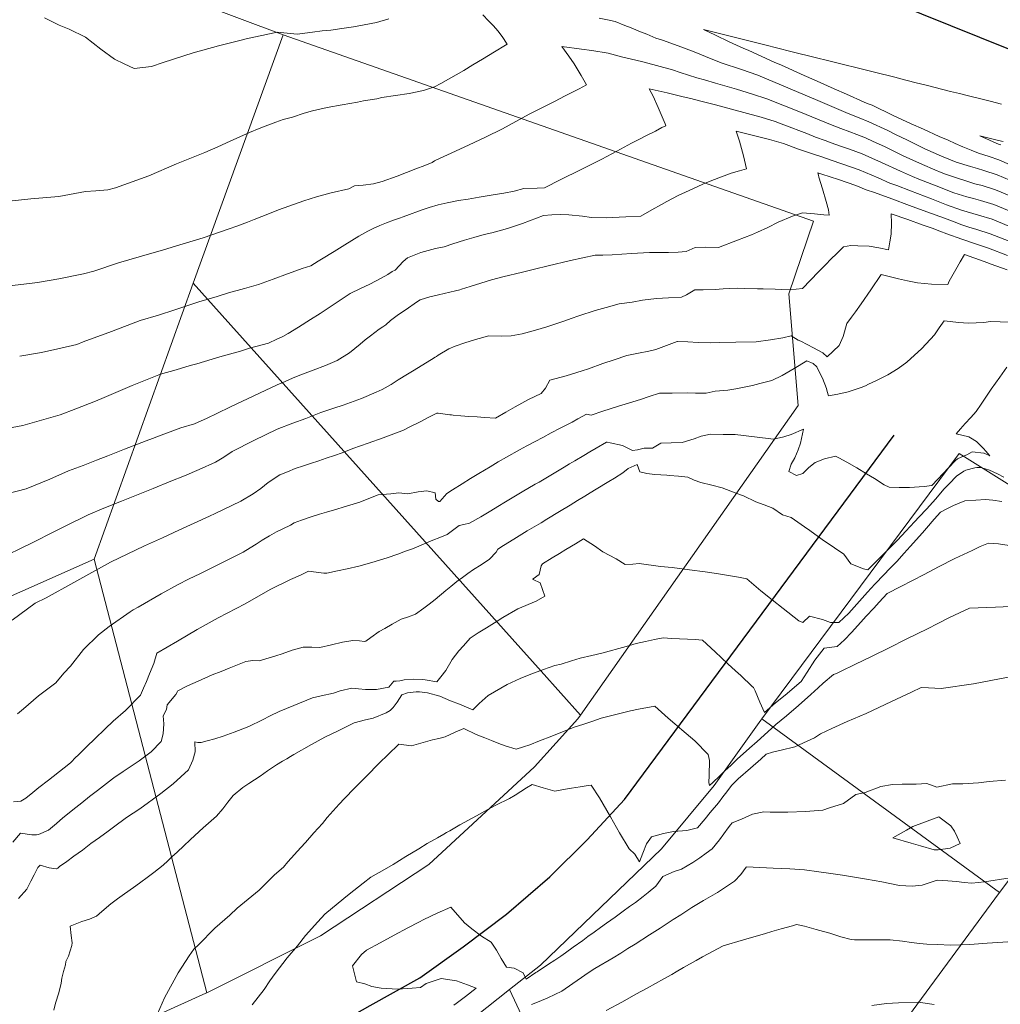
# Model space of a CAD drawing. Header units: inches. Extents: x 11351264 to 11356330, y 6702313 to 6706468.
# Tile 90 of 160: x 11353637 to 11353953, y 6705971 to 6706288. Entities that reach past the tile are written whole.
import ezdxf

# ---------------------------------------------------------------- set-up
doc = ezdxf.new("R2010")
doc.units = ezdxf.units.IN
doc.header["$MEASUREMENT"] = 0
doc.layers.add('Shumate_Contours_clip1', color=7, linetype='Continuous', lineweight=0)
doc.layers.add('Shumate_Parcels_clip1', color=7, linetype='Continuous', lineweight=0)
doc.layers.add('Shumate_Streets_clip1', color=7, linetype='Continuous')

msp = doc.modelspace()

# ---------------------------------------------------------------- linework, layer by layer
at = {"layer": 'Shumate_Contours_clip1'}
for points, elevation in [([(11353633.66, 6706229.88), (11353640.62, 6706230.71), (11353649.64, 6706231.42), (11353658.22, 6706233.06), (11353661.62, 6706233.29), (11353665.48, 6706233.59), (11353667.92, 6706234.17), (11353678.7, 6706238.09), (11353687.6, 6706241.91), (11353696.7, 6706245.64), (11353700.89, 6706247.39), (11353704.85, 6706249.28), (11353711.07, 6706252.05), (11353714.19, 6706253.39), (11353716.15, 6706254.11), (11353719.64, 6706255.39), (11353722, 6706256.26), (11353724.95, 6706257.04), (11353728.79, 6706258.27), (11353731.43, 6706259.06), (11353736.2, 6706260.1), (11353741.04, 6706260.99), (11353745.91, 6706261.86), (11353747.88, 6706262.23), (11353752.23, 6706262.96), (11353753.79, 6706263.35), (11353758.21, 6706264.01), (11353762.6, 6706264.6), (11353767.2, 6706265.62), (11353770.75, 6706266.83), (11353772.78, 6706267.83), (11353777.79, 6706270.61), (11353780.2, 6706272.07), (11353783.1, 6706273.86), (11353786.21, 6706275.72), (11353788.16, 6706276.88), (11353790.1, 6706278.1), (11353793.65, 6706280.26), (11353794.19, 6706280.59), (11353794.09, 6706280.74), (11353793.99, 6706280.89), (11353792.78, 6706282.72), (11353791.31, 6706284.77), (11353789.69, 6706286.53), (11353788.23, 6706288.06), (11353786.36, 6706290.03)], 1402), ([(11353645.05, 6706289.06), (11353649.79, 6706286.62), (11353652.93, 6706285.33), (11353658.25, 6706282.75), (11353663.13, 6706278.98), (11353667.58, 6706275.69), (11353670.66, 6706274.19), (11353673.91, 6706272.72), (11353679.47, 6706273.29), (11353683.25, 6706274.66), (11353692.92, 6706277.78), (11353701.08, 6706280.04), (11353707.55, 6706281.66), (11353710.51, 6706282.41), (11353715.13, 6706283.33), (11353720.05, 6706284.39), (11353726.5, 6706283.82), (11353731.45, 6706284.39), (11353734.53, 6706284.84), (11353737.36, 6706285.11), (11353740.89, 6706285.61), (11353744.71, 6706286.08), (11353748.13, 6706286.78), (11353752.05, 6706287.48), (11353756.03, 6706288.76)], 1400), ([(11353823.85, 6706288.97), (11353826.62, 6706288.36), (11353829.07, 6706287.89), (11353832.19, 6706286.51), (11353834.15, 6706285.8), (11353837.17, 6706284.48), (11353839.23, 6706283.73), (11353842.19, 6706282.46), (11353844.32, 6706281.82), (11353849.39, 6706280.04), (11353854.49, 6706278.02), (11353858.15, 6706276.53), (11353863.23, 6706274.55), (11353869.79, 6706272.39), (11353875.09, 6706270.55), (11353885.5, 6706266.13), (11353894.34, 6706262.35), (11353904.21, 6706258.17), (11353907.67, 6706256.78), (11353910.8, 6706255.52), (11353916.94, 6706252.68), (11353919.7, 6706251.28), (11353923.05, 6706249.66), (11353928.94, 6706246.76), (11353931.58, 6706245.61), (11353934.27, 6706244.45), (11353939.04, 6706242.49), (11353943.64, 6706241.08), (11353945.86, 6706240.44), (11353947.94, 6706239.81), (11353952.23, 6706238.38), (11353962.41, 6706234.07)], 1402), ([(11353953.57, 6706261.21), (11353949.99, 6706262.11), (11353947.86, 6706262.65), (11353942.16, 6706264.08), (11353940.04, 6706264.62), (11353937.18, 6706265.33), (11353931.79, 6706266.69), (11353929.79, 6706267.19), (11353925.69, 6706268.22), (11353921.19, 6706269.35), (11353919.18, 6706269.85), (11353912.67, 6706271.49), (11353907.48, 6706272.79), (11353902.24, 6706274.1), (11353897.53, 6706275.28), (11353893.93, 6706276.17), (11353885.7, 6706278.22), (11353877.3, 6706280.31), (11353873.87, 6706281.17), (11353870.41, 6706282.03), (11353865.74, 6706283.19), (11353861.79, 6706284.17), (11353857.5, 6706285.24), (11353861.35, 6706283.4), (11353865.77, 6706281.29), (11353870.51, 6706279.1), (11353871.39, 6706278.79), (11353872.12, 6706278.54), (11353880.32, 6706274.78), (11353882.65, 6706273.78), (11353889.97, 6706270.45), (11353893.16, 6706269.08), (11353899.65, 6706266.14), (11353903.65, 6706264.43), (11353909.36, 6706261.85), (11353910.67, 6706261.31), (11353911.87, 6706260.83), (11353918.73, 6706257.56), (11353924.54, 6706254.86), (11353928.42, 6706253.13), (11353933.57, 6706250.81), (11353936.39, 6706249.54), (11353938.72, 6706248.49), (11353941.15, 6706247.43), (11353943.85, 6706246.38), (11353946.17, 6706245.43), (11353949.68, 6706244.33), (11353952.8, 6706243.22), (11353957.37, 6706241.2)], 1400), ([(11353627.11, 6706201.82), (11353638.3, 6706203.2), (11353642.76, 6706203.73), (11353649.59, 6706204.89), (11353657.54, 6706206.53), (11353660.9, 6706207.3), (11353668.85, 6706210.07), (11353678.83, 6706212.9), (11353683.03, 6706214.13), (11353687.54, 6706215.5), (11353696.22, 6706218.12), (11353704.58, 6706220.94), (11353707.05, 6706221.85), (11353710.45, 6706223.09), (11353712.59, 6706223.98), (11353717.59, 6706225.91), (11353720.48, 6706227.09), (11353728.67, 6706230.01), (11353732.75, 6706231.29), (11353737.41, 6706232.59), (11353743.18, 6706233.94), (11353744.96, 6706234.9), (11353747.73, 6706235.07), (11353751.12, 6706235.55), (11353753.89, 6706236.28), (11353758.71, 6706237.94), (11353761.71, 6706239.12), (11353764.71, 6706240.3), (11353767.71, 6706241.46), (11353770.08, 6706242.38), (11353770.76, 6706242.88), (11353771.26, 6706243.16), (11353776.13, 6706245.4), (11353781.97, 6706248.11), (11353787.22, 6706250.53), (11353792.72, 6706253.22), (11353797.02, 6706255.58), (11353801.29, 6706257.92), (11353804.1, 6706259.36), (11353807.1, 6706260.89), (11353809.44, 6706262.09), (11353812.91, 6706263.87), (11353817.38, 6706266.16), (11353819.77, 6706267.38), (11353818.05, 6706270.45), (11353815.83, 6706274.17), (11353814.09, 6706276.65), (11353811.82, 6706279.75), (11353818.15, 6706278.96), (11353821.52, 6706278.53), (11353826.79, 6706277.67), (11353831.54, 6706276.33), (11353833.87, 6706275.81), (11353837.95, 6706274.8), (11353842.39, 6706273.69), (11353847.55, 6706272.27), (11353849.96, 6706271.42), (11353852.72, 6706270.59), (11353855.4, 6706269.67), (11353857.89, 6706269.02), (11353861.44, 6706267.97), (11353868.18, 6706266), (11353873.31, 6706264.4), (11353877.92, 6706262.96), (11353888.23, 6706258.8), (11353898.97, 6706254.43), (11353901.76, 6706253.36), (11353904.66, 6706252.24), (11353906.99, 6706251.36), (11353909.74, 6706250.3), (11353912.24, 6706249.14), (11353915.9, 6706247.51), (11353921.93, 6706244.58), (11353928.17, 6706241.74), (11353932.16, 6706239.97), (11353934.14, 6706239.18), (11353935.59, 6706238.62), (11353938.76, 6706237.52), (11353943.05, 6706236.12), (11353945.06, 6706235.54), (11353947.37, 6706234.94), (11353951.67, 6706233.61), (11353956.61, 6706231.51)], 1404), ([(11353637.01, 6706179.93), (11353644.05, 6706181.13), (11353650.29, 6706182.5), (11353655.41, 6706183.74), (11353657.47, 6706184.54), (11353666.6, 6706187.87), (11353675.88, 6706191.48), (11353681.74, 6706193.18), (11353687.06, 6706194.83), (11353694.83, 6706197.44), (11353700.65, 6706199.21), (11353704.39, 6706200.3), (11353709.49, 6706201.72), (11353714.04, 6706203.03), (11353718.72, 6706204.79), (11353723.4, 6706206.53), (11353726.08, 6706207.45), (11353728.12, 6706208.2), (11353730.86, 6706209.09), (11353733.25, 6706210.59), (11353734.39, 6706211.18), (11353738.4, 6706213.69), (11353741.82, 6706215.87), (11353746.36, 6706218.63), (11353749.33, 6706220.21), (11353751.03, 6706221.1), (11353751.05, 6706221.11), (11353753.17, 6706222.07), (11353755.35, 6706222.95), (11353757.57, 6706223.77), (11353759.8, 6706224.56), (11353760.38, 6706224.77), (11353761.87, 6706225.34), (11353766.51, 6706226.98), (11353769.11, 6706227.86), (11353772.01, 6706228.73), (11353774.87, 6706229.33), (11353778.56, 6706230.08), (11353781.64, 6706230.61), (11353785.14, 6706231.25), (11353789.71, 6706231.98), (11353793.12, 6706232.48), (11353796.46, 6706233.13), (11353799.59, 6706233.98), (11353803.84, 6706234.15), (11353806.24, 6706234.24), (11353811.54, 6706236.86), (11353817.88, 6706239.98), (11353824.78, 6706243.43), (11353829.55, 6706246.03), (11353834.32, 6706248.6), (11353836.84, 6706249.92), (11353839.09, 6706251.08), (11353842.01, 6706252.52), (11353844.13, 6706253.64), (11353845.34, 6706254.18), (11353845.11, 6706254.9), (11353844.22, 6706257.08), (11353842.95, 6706260.08), (11353841.24, 6706263.8), (11353839.96, 6706266.11), (11353845.79, 6706264.87), (11353847.1, 6706264.48), (11353851.01, 6706263.59), (11353853.42, 6706262.97), (11353856.21, 6706262.31), (11353861.41, 6706261), (11353866.58, 6706259.62), (11353871.75, 6706258.18), (11353876.12, 6706256.96), (11353880.64, 6706255.65), (11353883.41, 6706254.54), (11353890.87, 6706251.71), (11353893.6, 6706250.6), (11353896.75, 6706249.47), (11353898.72, 6706248.77), (11353901.65, 6706247.7), (11353904.59, 6706246.63), (11353908.7, 6706245.14), (11353914.96, 6706242.36), (11353921.03, 6706239.62), (11353924.87, 6706237.87), (11353926.97, 6706237.05), (11353932.57, 6706234.83), (11353938.23, 6706232.63), (11353942.49, 6706231.35), (11353944.61, 6706230.74), (11353946.81, 6706230.16), (11353951.11, 6706228.83), (11353961.29, 6706224.67)], 1406), ([(11353630.51, 6706156.13), (11353638.08, 6706157.61), (11353640.27, 6706158.2), (11353650.11, 6706160.99), (11353655.12, 6706162.95), (11353661.48, 6706165.39), (11353664.25, 6706166.61), (11353673.3, 6706170.5), (11353682.47, 6706174.07), (11353687.52, 6706175.57), (11353692.01, 6706176.88), (11353694.13, 6706177.49), (11353701.53, 6706179.73), (11353708.17, 6706181.58), (11353711.1, 6706182.47), (11353717.21, 6706184.11), (11353719.96, 6706185.38), (11353720.72, 6706185.73), (11353721.88, 6706186.25), (11353723.56, 6706187.26), (11353726.92, 6706189.28), (11353730.77, 6706191.71), (11353733.86, 6706193.74), (11353738.06, 6706196.47), (11353743.58, 6706200.12), (11353746.89, 6706201.78), (11353749.94, 6706203.16), (11353753.55, 6706205.05), (11353755.7, 6706206.28), (11353757.14, 6706207.19), (11353758.05, 6706207.65), (11353760.69, 6706210.48), (11353762.06, 6706211.61), (11353766.38, 6706213.31), (11353768.77, 6706214.01), (11353771.09, 6706214.6), (11353773.93, 6706215.23), (11353776.64, 6706216.2), (11353780.41, 6706217.31), (11353783.5, 6706218.24), (11353786.8, 6706219.15), (11353789.29, 6706219.69), (11353794.3, 6706221.1), (11353799.18, 6706222.74), (11353805.9, 6706225.34), (11353808.64, 6706225.5), (11353811.39, 6706225.61), (11353814.1, 6706225.53), (11353818.46, 6706225.06), (11353821.46, 6706224.69), (11353826.19, 6706224.53), (11353832.49, 6706224.86), (11353837.27, 6706225.11), (11353840.87, 6706227.13), (11353843.96, 6706228.86), (11353845.74, 6706229.82), (11353849.38, 6706231.79), (11353854.06, 6706233.92), (11353857.26, 6706235.36), (11353860.21, 6706236.62), (11353866.43, 6706238.9), (11353869.09, 6706239.72), (11353871.41, 6706240.38), (11353870.42, 6706244.57), (11353869.78, 6706246.89), (11353869.13, 6706249.21), (11353868.11, 6706252.47), (11353870.18, 6706251.95), (11353875.37, 6706250.62), (11353878.8, 6706249.75), (11353883.29, 6706248.54), (11353888.13, 6706246.7), (11353892.7, 6706245.2), (11353895.68, 6706244.19), (11353898.64, 6706243.17), (11353902.14, 6706241.97), (11353904.9, 6706241), (11353907.67, 6706240.02), (11353913.86, 6706237.43), (11353917.57, 6706235.77), (11353919.82, 6706234.93), (11353924.24, 6706233.2), (11353931.05, 6706230.62), (11353935.92, 6706228.78), (11353940.7, 6706227.04), (11353946.25, 6706225.43), (11353950.56, 6706224.13), (11353956.01, 6706221.9)], 1408), ([(11353954.2, 6706249.13), (11353952.62, 6706249.53), (11353946.62, 6706251.03), (11353952.92, 6706248.22), (11353953.37, 6706248.05)], 1398), ([(11353632.84, 6706135.57), (11353639.09, 6706137.13), (11353641.96, 6706138.31), (11353646.78, 6706140.25), (11353652.79, 6706142.99), (11353657.5, 6706144.72), (11353661.83, 6706146.37), (11353665.46, 6706147.76), (11353670.8, 6706149.94), (11353677.75, 6706152.64), (11353679.8, 6706153.42), (11353681.77, 6706154.08), (11353689, 6706156.8), (11353693.4, 6706158.07), (11353697.46, 6706159.98), (11353700.56, 6706161.48), (11353704.98, 6706163.58), (11353712.49, 6706167.16), (11353720.01, 6706170.68), (11353722.61, 6706171.75), (11353725.01, 6706172.83), (11353727.4, 6706173.81), (11353731.68, 6706175.43), (11353735.63, 6706176.91), (11353739.38, 6706178.5), (11353743.37, 6706181), (11353746.78, 6706183.75), (11353748.46, 6706185.16), (11353750.16, 6706186.51), (11353752.92, 6706188.59), (11353754.15, 6706189.42), (11353755.09, 6706189.98), (11353756.63, 6706191.46), (11353759.2, 6706193.4), (11353761.59, 6706195.02), (11353764.96, 6706197.31), (11353766.2, 6706198.11), (11353769.27, 6706199.02), (11353772.04, 6706199.71), (11353777.52, 6706201.02), (11353778.96, 6706201.33), (11353779.45, 6706201.52), (11353782.23, 6706202.35), (11353785.7, 6706203.45), (11353789.2, 6706204.53), (11353792.81, 6706205.5), (11353799.17, 6706207.04), (11353802.98, 6706207.96), (11353807.47, 6706209.04), (11353814.68, 6706210.83), (11353822.6, 6706212.46), (11353825.08, 6706212.49), (11353828.05, 6706212.56), (11353834.32, 6706213.07), (11353840.09, 6706213.34), (11353846.22, 6706213.31), (11353849.4, 6706213.51), (11353851.91, 6706213.64), (11353854.84, 6706215.01), (11353858.05, 6706215.08), (11353862.36, 6706215.01), (11353868.46, 6706217.36), (11353872.96, 6706219.05), (11353874.9, 6706219.88), (11353878.25, 6706221.42), (11353881.55, 6706223.1), (11353886.22, 6706225.03), (11353889.48, 6706226.15), (11353893.37, 6706225.86), (11353896.29, 6706225.46), (11353898.09, 6706225.38), (11353897.85, 6706227.11), (11353897.11, 6706229.84), (11353895.89, 6706233.89), (11353894.76, 6706237.63), (11353894.59, 6706238.34), (11353894.42, 6706239.02), (11353895.64, 6706238.63), (11353898.33, 6706237.76), (11353901.1, 6706236.85), (11353903.88, 6706235.92), (11353906.65, 6706234.99), (11353910.01, 6706233.6), (11353912.62, 6706232.7), (11353918.26, 6706230.63), (11353923.91, 6706228.56), (11353929.55, 6706226.47), (11353935.19, 6706224.38), (11353938.37, 6706223.22), (11353940.85, 6706222.33), (11353943.13, 6706221.52), (11353945.71, 6706220.79), (11353950, 6706219.42), (11353960.86, 6706215.15)], 1410), ([(11353632.66, 6706115.6), (11353637.92, 6706118.21), (11353640.84, 6706119.57), (11353648.5, 6706123.45), (11353651.51, 6706124.97), (11353659.09, 6706128.76), (11353664.2, 6706130.94), (11353669.81, 6706133.14), (11353674.66, 6706135.07), (11353680.07, 6706137.21), (11353685.74, 6706139.57), (11353690.2, 6706141.39), (11353694.85, 6706143.42), (11353700.11, 6706145.76), (11353702.8, 6706147.36), (11353705.49, 6706149.19), (11353712.54, 6706152.71), (11353720.06, 6706156.34), (11353725.06, 6706158.37), (11353729.27, 6706159.87), (11353734.17, 6706161.75), (11353738.37, 6706163.14), (11353741.31, 6706164.13), (11353743.74, 6706164.99), (11353747.24, 6706166.29), (11353751.98, 6706168.32), (11353753.9, 6706169.23), (11353756.84, 6706170.79), (11353759.02, 6706172.27), (11353762.06, 6706174.17), (11353764.2, 6706175.46), (11353767.84, 6706177.7), (11353769.77, 6706178.87), (11353771.03, 6706179.62), (11353771.39, 6706179.86), (11353772.01, 6706180.25), (11353775.43, 6706182.29), (11353777.49, 6706183.13), (11353780.56, 6706184.2), (11353784.04, 6706185.3), (11353788.28, 6706186.46), (11353792.39, 6706186.38), (11353795.51, 6706186.48), (11353799.09, 6706187.09), (11353803.38, 6706188.32), (11353807.01, 6706189.44), (11353812.84, 6706191.34), (11353814.84, 6706192.09), (11353817.29, 6706192.93), (11353822.57, 6706194.67), (11353826.12, 6706195.58), (11353830.37, 6706196.77), (11353834.47, 6706197.37), (11353837.82, 6706197.94), (11353842.37, 6706198.57), (11353846.2, 6706198.75), (11353850.45, 6706198.99), (11353852.04, 6706199.68), (11353854.68, 6706201.3), (11353857.42, 6706201.35), (11353861.32, 6706201.41), (11353863.86, 6706201.6), (11353865.93, 6706201.8), (11353868.64, 6706201.83), (11353870.74, 6706201.79), (11353874.93, 6706201.66), (11353875.79, 6706201.67), (11353876.74, 6706201.59), (11353880.61, 6706201.49), (11353882.78, 6706201.39), (11353885.37, 6706201.34), (11353889.43, 6706201.7), (11353892.08, 6706204.48), (11353894.63, 6706207.15), (11353897.01, 6706209.46), (11353898.63, 6706211.17), (11353900.47, 6706212.99), (11353902.63, 6706215.18), (11353905.06, 6706215.57), (11353907.25, 6706215.47), (11353910.99, 6706215.44), (11353914.08, 6706214.84), (11353917.18, 6706214.2), (11353917.63, 6706216.76), (11353918.04, 6706219.31), (11353918.1, 6706222.85), (11353918.06, 6706225.87), (11353923.39, 6706223.97), (11353928.05, 6706222.3), (11353931.24, 6706221.16), (11353933.71, 6706220.26), (11353936.02, 6706219.43), (11353940.8, 6706217.7), (11353945.55, 6706216.04), (11353949.46, 6706214.79), (11353955.6, 6706212.38)], 1412), ([(11353634.54, 6706094.77), (11353642.02, 6706100.25), (11353645.51, 6706102.04), (11353654.46, 6706106.92), (11353666.34, 6706113.46), (11353677.29, 6706118.78), (11353683.09, 6706121.35), (11353688.37, 6706123.83), (11353698.23, 6706128.38), (11353700.06, 6706129.23), (11353708.35, 6706133.22), (11353712.33, 6706135.49), (11353714.83, 6706137.25), (11353717.16, 6706139.15), (11353720.93, 6706141.62), (11353723.38, 6706142.68), (11353725.83, 6706143.65), (11353728.5, 6706144.6), (11353730.83, 6706145.35), (11353733.47, 6706146.21), (11353735.85, 6706147), (11353738.48, 6706147.91), (11353740.97, 6706148.77), (11353744.45, 6706150.12), (11353749.35, 6706151.83), (11353754.23, 6706153.55), (11353760.2, 6706155.86), (11353760.96, 6706156.19), (11353762.42, 6706156.89), (11353766.11, 6706158.77), (11353768.92, 6706160.26), (11353769.81, 6706160.72), (11353771.5, 6706161.6), (11353771.98, 6706161.54), (11353772.71, 6706161.43), (11353775.76, 6706161.01), (11353776.24, 6706160.97), (11353776.84, 6706160.9), (11353779.22, 6706160.7), (11353781.88, 6706160.5), (11353784.57, 6706160.34), (11353786.93, 6706160.2), (11353790.45, 6706159.95), (11353793.77, 6706161.86), (11353796.81, 6706163.6), (11353801.12, 6706165.94), (11353805.17, 6706167.87), (11353806.55, 6706169.66), (11353808, 6706172.14), (11353813.27, 6706173.61), (11353818.4, 6706175.16), (11353820.48, 6706175.82), (11353825.02, 6706177.56), (11353828.71, 6706178.73), (11353832.75, 6706180.13), (11353836.59, 6706180.94), (11353839.9, 6706181.52), (11353842.14, 6706182.1), (11353845.6, 6706183.32), (11353848.99, 6706184.64), (11353849.14, 6706184.63), (11353852.42, 6706184.51), (11353855.79, 6706184.35), (11353859.62, 6706184.28), (11353862.73, 6706184.33), (11353867.94, 6706184.44), (11353874.54, 6706184.53), (11353879.18, 6706185.2), (11353883.06, 6706185.88), (11353885.84, 6706186.5), (11353888.05, 6706185.08), (11353888.94, 6706184.77), (11353893.01, 6706182.64), (11353896.01, 6706181.04), (11353897.42, 6706179.74), (11353901.28, 6706183.34), (11353902.53, 6706186.29), (11353903.78, 6706190.44), (11353905.26, 6706192.49), (11353906.56, 6706194.22), (11353908.35, 6706196.77), (11353911.49, 6706201.29), (11353914.86, 6706206.31), (11353920.39, 6706204.89), (11353923.26, 6706204.2), (11353926.52, 6706203.57), (11353931.09, 6706203.18), (11353936.28, 6706203.01), (11353936.7, 6706204.11), (11353938.84, 6706207.92), (11353940.25, 6706210.33), (11353941.69, 6706212.71), (11353948.01, 6706210.45), (11353948.91, 6706210.17), (11353950.33, 6706209.61), (11353955.41, 6706207.79)], 1414), ([(11353636.31, 6706064.54), (11353638.29, 6706066.25), (11353643.1, 6706070.4), (11353648.65, 6706074.62), (11353651.27, 6706077.65), (11353653.35, 6706080.01), (11353657.62, 6706085.31), (11353662.42, 6706090.01), (11353665.86, 6706092.72), (11353672.65, 6706097.51), (11353673.62, 6706098.08), (11353675.25, 6706098.98), (11353682.68, 6706103.29), (11353688.09, 6706106.26), (11353691.47, 6706107.96), (11353695.31, 6706109.84), (11353700.26, 6706112.34), (11353704.57, 6706114.48), (11353709.06, 6706116.68), (11353711.37, 6706118.12), (11353713.32, 6706119.34), (11353715.26, 6706120.57), (11353717.59, 6706121.98), (11353719.81, 6706123.23), (11353721.86, 6706124.27), (11353724.3, 6706125.43), (11353725.55, 6706126.16), (11353727.9, 6706127.01), (11353730.68, 6706127.98), (11353733.7, 6706128.98), (11353736, 6706129.65), (11353739.33, 6706130.61), (11353741.38, 6706131.18), (11353746.69, 6706132.89), (11353749.02, 6706133.81), (11353752.6, 6706135.22), (11353756.65, 6706135.56), (11353759.26, 6706135.84), (11353762.23, 6706135.56), (11353765.47, 6706136.15), (11353768.35, 6706136.54), (11353771.04, 6706135.86), (11353771.17, 6706133.86), (11353772.06, 6706133.03), (11353772.51, 6706133.08), (11353774.73, 6706135.66), (11353776.56, 6706136.84), (11353779.71, 6706138.78), (11353782.44, 6706140.44), (11353785.09, 6706142.06), (11353788.78, 6706144.29), (11353791.29, 6706145.8), (11353794.02, 6706147.4), (11353798.22, 6706149.71), (11353800.6, 6706151.01), (11353803.2, 6706152.39), (11353805.66, 6706153.72), (11353808.45, 6706155.24), (11353811.28, 6706156.73), (11353815.17, 6706158.69), (11353816.97, 6706159.71), (11353819.81, 6706161.24), (11353821.33, 6706160.85), (11353825.07, 6706162.17), (11353830.1, 6706163.81), (11353833.39, 6706164.82), (11353837.26, 6706166), (11353839.99, 6706166.89), (11353843.31, 6706167.97), (11353847.38, 6706168.03), (11353852.3, 6706168.08), (11353854.98, 6706168), (11353858.42, 6706167.98), (11353861.28, 6706168.68), (11353865.35, 6706168.99), (11353867.94, 6706169.44), (11353873.29, 6706170.49), (11353875.7, 6706171.11), (11353879.55, 6706172.1), (11353882.93, 6706173.65), (11353886.79, 6706175.94), (11353890.8, 6706178.47), (11353892.88, 6706177.59), (11353894.03, 6706176.49), (11353894.92, 6706174.69), (11353895.94, 6706172.79), (11353897.16, 6706169.51), (11353897.45, 6706168.51), (11353897.79, 6706167.09), (11353900.81, 6706167.66), (11353904.15, 6706168.43), (11353908.37, 6706169.84), (11353909.78, 6706170.39), (11353910.68, 6706170.87), (11353913.08, 6706171.94), (11353916.93, 6706173.96), (11353920.25, 6706175.98), (11353923.07, 6706178), (11353927.91, 6706182.38), (11353931.98, 6706186.86), (11353933.55, 6706189.06), (11353935.11, 6706191.34), (11353937.1, 6706191.06), (11353939.76, 6706190.79), (11353942.94, 6706190.54), (11353945.49, 6706190.66), (11353947.92, 6706190.81), (11353950.1, 6706191.07), (11353953.18, 6706190.99), (11353955.77, 6706190.92)], 1416), ([(11353634.97, 6706036.25), (11353637.42, 6706036.44), (11353638.95, 6706037.44), (11353641.27, 6706039.26), (11353643.15, 6706040.78), (11353646.3, 6706043.24), (11353651.32, 6706047.17), (11353653.37, 6706048.77), (11353655.26, 6706050.67), (11353655.61, 6706051.01), (11353658.68, 6706054.02), (11353661.21, 6706056.52), (11353664.6, 6706059.75), (11353667.21, 6706062.23), (11353671.1, 6706065.71), (11353676.01, 6706070.61), (11353676.97, 6706072.88), (11353677.92, 6706074.97), (11353678.87, 6706077.45), (11353680.22, 6706080.81), (11353681.26, 6706084.16), (11353687.93, 6706088.07), (11353694.27, 6706091.79), (11353700.99, 6706095.51), (11353709.77, 6706100.09), (11353714.04, 6706102.58), (11353717.97, 6706104.84), (11353724.31, 6706107.86), (11353727.52, 6706109.33), (11353730.19, 6706110.62), (11353735.05, 6706109.97), (11353735.62, 6706109.93), (11353736.09, 6706110), (11353739.49, 6706110.68), (11353742.61, 6706111.38), (11353746.33, 6706112.22), (11353750.59, 6706113.34), (11353755.53, 6706114.9), (11353758.92, 6706116.06), (11353761.45, 6706116.99), (11353763.64, 6706117.8), (11353766.44, 6706118.93), (11353769.66, 6706120.34), (11353772.99, 6706121.68), (11353774.89, 6706122.47), (11353778.73, 6706125.34), (11353780.23, 6706125.63), (11353782.06, 6706126.11), (11353785.76, 6706128.15), (11353788.93, 6706130.04), (11353791.22, 6706131.48), (11353793.64, 6706132.93), (11353796.33, 6706134.55), (11353799.02, 6706136.16), (11353803.2, 6706138.6), (11353804.48, 6706139.33), (11353807.2, 6706140.92), (11353809.89, 6706142.53), (11353812.58, 6706144.14), (11353814.31, 6706145.17), (11353815.07, 6706145.62), (11353815.99, 6706146.17), (11353818.92, 6706147.91), (11353820.9, 6706149.09), (11353822.88, 6706150.22), (11353826.24, 6706152.18), (11353826.43, 6706152.15), (11353827.44, 6706152.03), (11353831.37, 6706151.13), (11353834.67, 6706149.56), (11353836.29, 6706149.74), (11353838.38, 6706150.27), (11353841.11, 6706150.28), (11353843.75, 6706151.89), (11353847.14, 6706152.02), (11353850.64, 6706152.12), (11353854.49, 6706153.27), (11353856.81, 6706154.13), (11353859.8, 6706154.79), (11353863.82, 6706154.7), (11353867.73, 6706154.69), (11353874.01, 6706153.87), (11353880.08, 6706153.18), (11353883.4, 6706153.91), (11353885.83, 6706154.69), (11353889.77, 6706156.4), (11353888.82, 6706151.89), (11353888.05, 6706149.74), (11353886.96, 6706147.16), (11353885.79, 6706145.09), (11353885, 6706142.72), (11353887.56, 6706141.47), (11353889.51, 6706142.11), (11353891.53, 6706143.99), (11353893.53, 6706145.65), (11353896.57, 6706146.82), (11353900.09, 6706147.69), (11353901.15, 6706147.16), (11353903.73, 6706145.77), (11353907.01, 6706143.88), (11353910.11, 6706142.02), (11353912.67, 6706140.47), (11353915.79, 6706138.45), (11353917.43, 6706137.65), (11353920.65, 6706137.55), (11353923.96, 6706137.59), (11353928.64, 6706137.85), (11353931.19, 6706138.26), (11353934.95, 6706142.24), (11353936.47, 6706143.85), (11353938.83, 6706146.29), (11353939.45, 6706146.78), (11353941.59, 6706147.76), (11353942.4, 6706148.09), (11353944.13, 6706149.11), (11353947.87, 6706148.69), (11353948.04, 6706148.64), (11353949.88, 6706147.75), (11353948.52, 6706149.3), (11353947.83, 6706150.12), (11353945.55, 6706152.46), (11353943.63, 6706153.57), (11353943.04, 6706153.89), (11353938.98, 6706154.85), (11353940.37, 6706156.52), (11353941.9, 6706158.23), (11353943.72, 6706160.15), (11353945.43, 6706162.13), (11353947.03, 6706164.46), (11353949, 6706167.33), (11353950.33, 6706169.27), (11353953.09, 6706173.18), (11353955.35, 6706176.37)], 1418), ([(11353634.85, 6706023.24), (11353637.25, 6706026.05), (11353640.91, 6706025.58), (11353642.46, 6706025.56), (11353643.12, 6706025.65), (11353646.28, 6706027.05), (11353648.92, 6706029.17), (11353650.88, 6706031.07), (11353655.1, 6706034.4), (11353657.05, 6706035.93), (11353659.56, 6706037.88), (11353662.07, 6706039.85), (11353666.01, 6706042.9), (11353666.9, 6706043.58), (11353667.33, 6706043.91), (11353670.39, 6706046), (11353672.29, 6706047.31), (11353675.59, 6706049.45), (11353679.38, 6706052.3), (11353682.67, 6706055.67), (11353683.28, 6706058.18), (11353683.48, 6706061.37), (11353683.26, 6706063.92), (11353684.31, 6706066), (11353684.57, 6706067.48), (11353687.35, 6706070.85), (11353687.88, 6706071.79), (11353687.99, 6706071.98), (11353691.08, 6706073.62), (11353694.57, 6706075.13), (11353699.12, 6706077.11), (11353701.94, 6706078.21), (11353704.53, 6706079.31), (11353709.94, 6706081.46), (11353712.25, 6706081.76), (11353714.29, 6706081.73), (11353719.65, 6706083.34), (11353721.62, 6706083.94), (11353724.9, 6706085.13), (11353728.38, 6706086.13), (11353731.23, 6706086.13), (11353733.8, 6706085.96), (11353737.54, 6706086.84), (11353741.16, 6706087.7), (11353744.49, 6706088.25), (11353746.59, 6706088.15), (11353748.16, 6706087.9), (11353748.6, 6706088.06), (11353750.22, 6706089.23), (11353752.97, 6706091.14), (11353754.77, 6706092.1), (11353757.16, 6706093.47), (11353760.08, 6706095.08), (11353762.4, 6706095.91), (11353764.7, 6706096.73), (11353767.34, 6706098.69), (11353769.05, 6706099.99), (11353770.95, 6706101.5), (11353774.45, 6706104.35), (11353776.04, 6706105.64), (11353778.02, 6706107.28), (11353779.79, 6706108.56), (11353781.52, 6706109.81), (11353783.35, 6706111.09), (11353785.87, 6706112.63), (11353788.5, 6706114.43), (11353790.64, 6706116.69), (11353791.23, 6706117.7), (11353792.99, 6706118.85), (11353796.38, 6706120.96), (11353798.95, 6706122.56), (11353800.66, 6706123.62), (11353802.9, 6706124.84), (11353805.14, 6706126.2), (11353807.01, 6706127.33), (11353811.09, 6706129.8), (11353814.58, 6706131.91), (11353816.94, 6706133.37), (11353819.24, 6706134.78), (11353821.01, 6706135.84), (11353822.91, 6706137), (11353827.02, 6706139.51), (11353828.79, 6706140.59), (11353831.5, 6706142.26), (11353833.28, 6706143.66), (11353836.12, 6706144.96), (11353836.97, 6706142.59), (11353839.29, 6706142.04), (11353841.79, 6706141.72), (11353845.73, 6706141.58), (11353846.58, 6706141.49), (11353849.49, 6706141.21), (11353852.43, 6706140.88), (11353854.48, 6706139.96), (11353856.66, 6706139.15), (11353860.26, 6706138.38), (11353863.52, 6706137.48), (11353868.27, 6706135.69), (11353870.38, 6706134.88), (11353874.42, 6706132.95), (11353877.04, 6706131.96), (11353879.9, 6706130.87), (11353882.96, 6706128.75), (11353885.78, 6706127.92), (11353890.04, 6706124.89), (11353891.77, 6706123.68), (11353895.79, 6706120.85), (11353899.82, 6706118.13), (11353902.83, 6706116.12), (11353905, 6706112.94), (11353909.16, 6706111.37), (11353910.52, 6706111.04), (11353910.82, 6706111.34), (11353910.9, 6706111.42), (11353913.13, 6706113.62), (11353915.43, 6706115.92), (11353917.74, 6706118.25), (11353920.04, 6706120.6), (11353922.72, 6706123.46), (11353925.58, 6706126.48), (11353927.12, 6706128.09), (11353929.45, 6706130.57), (11353932.44, 6706133.97), (11353935.06, 6706137.01), (11353936.73, 6706138.81), (11353939.09, 6706141.28), (11353941.43, 6706142.86), (11353942.17, 6706143.16), (11353945.02, 6706143.91), (11353945.71, 6706144.06), (11353946.94, 6706144), (11353949.78, 6706143.2), (11353952.38, 6706141.93), (11353954.37, 6706140.9)], 1420), ([(11353636.65, 6706005.03), (11353639.37, 6706008), (11353640.61, 6706010.59), (11353641.63, 6706012.66), (11353642.84, 6706014.98), (11353643.65, 6706015.79), (11353646.52, 6706014.87), (11353648.74, 6706014.64), (11353648.9, 6706014.61), (11353649.27, 6706014.84), (11353649.86, 6706015.33), (11353652.17, 6706016.98), (11353654.49, 6706018.64), (11353657.25, 6706020.67), (11353660, 6706022.72), (11353662.76, 6706024.71), (11353665.53, 6706026.74), (11353667.28, 6706028.03), (11353671.44, 6706031.2), (11353675.71, 6706033.93), (11353682.55, 6706038.93), (11353686.54, 6706042.04), (11353691.4, 6706046.49), (11353692.82, 6706049.63), (11353693.59, 6706052.38), (11353693.52, 6706055.55), (11353694.43, 6706055.38), (11353695.49, 6706055.36), (11353697.47, 6706055.89), (11353699.92, 6706056.55), (11353702.63, 6706057.4), (11353706.23, 6706058.62), (11353710.88, 6706060.51), (11353715.35, 6706062.67), (11353717.75, 6706063.9), (11353720.64, 6706065.3), (11353725.38, 6706067.32), (11353731.45, 6706069.78), (11353734.2, 6706070.39), (11353738.21, 6706071.26), (11353740.4, 6706071.97), (11353744.13, 6706072.81), (11353746.25, 6706072.68), (11353748.58, 6706072.47), (11353752.1, 6706072.48), (11353756, 6706073.18), (11353757.63, 6706075.13), (11353758.41, 6706075.08), (11353759.59, 6706075.24), (11353761, 6706075.55), (11353763.94, 6706075.72), (11353766.99, 6706075.65), (11353767.76, 6706075.59), (11353771.49, 6706074.89), (11353772.84, 6706076.49), (11353774.47, 6706078.55), (11353776.48, 6706082.07), (11353778.67, 6706084.94), (11353780.16, 6706086.53), (11353782.25, 6706088.98), (11353784.82, 6706090.74), (11353787.58, 6706092.33), (11353791.02, 6706094.48), (11353792.86, 6706095.64), (11353797.63, 6706098.42), (11353803.57, 6706100.96), (11353806.39, 6706102.53), (11353804.84, 6706106.8), (11353802.59, 6706107.92), (11353802.54, 6706108.04), (11353802.6, 6706108.1), (11353804.58, 6706109.48), (11353805.19, 6706112.26), (11353805.59, 6706112.93), (11353808.69, 6706114.84), (11353811.1, 6706116.32), (11353813.14, 6706117.57), (11353816.2, 6706119.45), (11353818.84, 6706121.07), (11353822.36, 6706118.79), (11353825.02, 6706116.87), (11353829.41, 6706114.54), (11353832.26, 6706112.71), (11353834.75, 6706112.85), (11353836.8, 6706113.06), (11353843.62, 6706112.14), (11353847.42, 6706111.81), (11353853.02, 6706110.97), (11353858.08, 6706110.43), (11353862.33, 6706109.68), (11353868.86, 6706108.7), (11353871.47, 6706108.15), (11353876.05, 6706104.2), (11353879.62, 6706101.35), (11353883.19, 6706098.51), (11353888.23, 6706094.59), (11353889.52, 6706094.05), (11353891.69, 6706096.13), (11353895.87, 6706095.03), (11353898.48, 6706093.99), (11353901.17, 6706094.04), (11353904.34, 6706097.09), (11353906.94, 6706099.95), (11353910.43, 6706103.83), (11353912.82, 6706106.35), (11353915.75, 6706109.47), (11353917.53, 6706111.33), (11353919.84, 6706113.76), (11353922.26, 6706116.42), (11353924.19, 6706118.57), (11353928.1, 6706122.97), (11353929.47, 6706124.47), (11353931.92, 6706127.31), (11353933.94, 6706129.67), (11353935.76, 6706130.58), (11353938.11, 6706131.76), (11353941.77, 6706133.31), (11353945.37, 6706133.46), (11353948.48, 6706133.73), (11353950.86, 6706133.5), (11353953.78, 6706133.04)], 1422), ([(11353647.99, 6705969.07), (11353648.54, 6705971.29), (11353649.66, 6705974.61), (11353650.37, 6705977.75), (11353650.57, 6705979.37), (11353651.19, 6705981.5), (11353651.82, 6705983.6), (11353651.92, 6705984.68), (11353652.74, 6705986.44), (11353653.86, 6705989.85), (11353653.93, 6705990.69), (11353653.65, 6705993.14), (11353653.28, 6705996.14), (11353657.07, 6705997.58), (11353659.51, 6705998.41), (11353661.77, 6705999.34), (11353663.54, 6706000.8), (11353666.43, 6706003.33), (11353668.57, 6706004.92), (11353670.83, 6706006.54), (11353673.76, 6706008.62), (11353675.62, 6706009.96), (11353678.57, 6706012.09), (11353680.32, 6706013.46), (11353683.28, 6706015.73), (11353684.77, 6706017.21), (11353686.11, 6706018.45), (11353687.84, 6706020), (11353689.99, 6706021.99), (11353692.04, 6706023.91), (11353693.51, 6706025.33), (11353696.23, 6706027.82), (11353700.49, 6706031.6), (11353702.47, 6706033.9), (11353704.18, 6706036.06), (11353705.81, 6706038.25), (11353708.92, 6706040.84), (11353710.88, 6706042.16), (11353714.56, 6706044.53), (11353716.92, 6706046.18), (11353719.84, 6706048.09), (11353721.81, 6706049.27), (11353723.16, 6706050.09), (11353724.32, 6706050.84), (11353725.37, 6706051.45), (11353731.14, 6706054.74), (11353735.38, 6706057.1), (11353739.68, 6706059.05), (11353742.94, 6706060.71), (11353744.91, 6706061.71), (11353748.56, 6706062.67), (11353750.98, 6706063.2), (11353755.18, 6706064.87), (11353756.52, 6706065.71), (11353757.45, 6706066.64), (11353758.77, 6706068.3), (11353760.24, 6706070.67), (11353762.09, 6706071.31), (11353764.89, 6706071.63), (11353765.99, 6706071.66), (11353768.56, 6706071.38), (11353772.54, 6706070.27), (11353775.99, 6706068.77), (11353778.87, 6706067.7), (11353783.13, 6706065.88), (11353785.19, 6706067.88), (11353788.08, 6706070.55), (11353794.17, 6706074.04), (11353798.38, 6706076), (11353801.28, 6706077.17), (11353803.9, 6706078.11), (11353805.93, 6706078.83), (11353809.61, 6706080.13), (11353811.65, 6706080.57), (11353814.91, 6706081.64), (11353817.71, 6706082.54), (11353821.48, 6706083.42), (11353824.79, 6706084.16), (11353832.62, 6706086.26), (11353835.81, 6706087.22), (11353838.82, 6706087.94), (11353841.69, 6706088.51), (11353844.47, 6706089.05), (11353847.3, 6706088.91), (11353854.84, 6706088.57), (11353857.16, 6706088.37), (11353861.29, 6706084.57), (11353865.4, 6706080.74), (11353867.82, 6706078.45), (11353869.51, 6706076.9), (11353873.22, 6706073.45), (11353873.63, 6706073.06), (11353874.14, 6706071.99), (11353875.68, 6706068.38), (11353877.23, 6706065), (11353880.72, 6706068.08), (11353883.89, 6706070.62), (11353889.05, 6706075.03), (11353890.9, 6706077.97), (11353893.38, 6706081.89), (11353896.46, 6706085.8), (11353900.64, 6706086.31), (11353902.98, 6706088.46), (11353905.23, 6706090.85), (11353908.3, 6706094.13), (11353910.03, 6706096.1), (11353912.42, 6706098.69), (11353914.21, 6706100.65), (11353916.75, 6706103.44), (11353921.16, 6706105.6), (11353928.63, 6706109.56), (11353933.3, 6706112.02), (11353938.53, 6706114.67), (11353944.13, 6706117.21), (11353946.79, 6706118.52), (11353949.43, 6706119.58), (11353952.68, 6706119.42), (11353956.08, 6706118.86)], 1424), ([(11353680.71, 6705966.13), (11353683.67, 6705972.97), (11353688.12, 6705981.07), (11353691.7, 6705986.55), (11353693.12, 6705988.73), (11353694.65, 6705990.1), (11353699.96, 6705995.49), (11353704.82, 6705999.66), (11353707.15, 6706001.91), (11353714.21, 6706007.71), (11353719.17, 6706012.64), (11353722.04, 6706015.12), (11353723.43, 6706016.86), (11353727.69, 6706021.44), (11353729.17, 6706023.07), (11353731.92, 6706026.25), (11353734.61, 6706029.26), (11353736.15, 6706031.13), (11353740.02, 6706035.43), (11353740.14, 6706035.59), (11353740.22, 6706035.69), (11353740.33, 6706035.81), (11353741.45, 6706037), (11353745.31, 6706040.93), (11353746.89, 6706042.5), (11353749.07, 6706044.67), (11353750.5, 6706046.13), (11353751.37, 6706047.08), (11353753.05, 6706048.75), (11353755.69, 6706051.33), (11353759.23, 6706054.76), (11353763.39, 6706054.27), (11353767.09, 6706055.32), (11353770.17, 6706056.16), (11353772.2, 6706056.67), (11353774.22, 6706057.17), (11353777.44, 6706058.62), (11353780.2, 6706059.88), (11353784.25, 6706057.95), (11353786.98, 6706056.82), (11353789.18, 6706055.97), (11353791.55, 6706055.05), (11353793.56, 6706054.31), (11353797.13, 6706053.21), (11353799.43, 6706053.95), (11353801.5, 6706054.6), (11353804.63, 6706055.88), (11353808.6, 6706057.41), (11353812.08, 6706058.81), (11353816.19, 6706060.36), (11353818.57, 6706061.17), (11353821.47, 6706062.08), (11353824.48, 6706063.17), (11353826.7, 6706063.73), (11353831.01, 6706064.82), (11353833.99, 6706065.53), (11353836.52, 6706066.09), (11353841.84, 6706067.09), (11353846.17, 6706063.21), (11353848.26, 6706061.38), (11353850.56, 6706059.41), (11353854.72, 6706055.93), (11353859.02, 6706051.52), (11353859.48, 6706049.53), (11353859.33, 6706044.71), (11353859.21, 6706042.39), (11353859.41, 6706041.44), (11353860.58, 6706042.47), (11353860.85, 6706042.77), (11353862.48, 6706044.29), (11353864.45, 6706046.17), (11353866.42, 6706048.06), (11353868.4, 6706049.94), (11353872.35, 6706053.48), (11353874.85, 6706055.71), (11353878.22, 6706058.77), (11353880.85, 6706061.14), (11353884.24, 6706063.93), (11353888.21, 6706067.27), (11353892.16, 6706070.83), (11353894.55, 6706072.94), (11353896.11, 6706074.45), (11353899.42, 6706077.23), (11353900.36, 6706077.61), (11353901.96, 6706078.36), (11353906.34, 6706080.46), (11353911.89, 6706083.17), (11353917.38, 6706085.9), (11353922.87, 6706088.62), (11353926.23, 6706090.27), (11353929.92, 6706092.09), (11353932.87, 6706093.61), (11353936.85, 6706095.6), (11353943.27, 6706098.71), (11353951.64, 6706099), (11353956.65, 6706099.22)], 1426), ([(11353711.99, 6705970.71), (11353715.86, 6705975.74), (11353717.65, 6705978.46), (11353719.45, 6705980.89), (11353723.28, 6705985.94), (11353726.58, 6705989.78), (11353729.21, 6705993.07), (11353733.14, 6705997.46), (11353735.39, 6705999.94), (11353741.53, 6706005.04), (11353743.29, 6706006.42), (11353747.77, 6706010.03), (11353750.2, 6706011.9), (11353754.64, 6706014.43), (11353757.41, 6706016), (11353761.58, 6706018.57), (11353765.77, 6706021.09), (11353768.45, 6706022.73), (11353771.77, 6706024.58), (11353773.77, 6706025.79), (11353774.61, 6706026.27), (11353775.67, 6706026.84), (11353778.91, 6706028.74), (11353784.31, 6706031.74), (11353788.77, 6706034.12), (11353790.61, 6706035.14), (11353794.96, 6706037.26), (11353796.81, 6706038.38), (11353798.62, 6706039.56), (11353800.47, 6706040.69), (11353802.23, 6706041.81), (11353805.85, 6706040.71), (11353809.56, 6706039.66), (11353812.35, 6706040.23), (11353815, 6706040.65), (11353817.72, 6706041), (11353820.38, 6706041.45), (11353821.33, 6706041.53), (11353824.03, 6706037.54), (11353827.49, 6706031.38), (11353830.45, 6706026.18), (11353833.5, 6706021.07), (11353835.41, 6706019.3), (11353836.92, 6706016.83), (11353838.01, 6706019.69), (11353839.13, 6706022.65), (11353840.79, 6706024.89), (11353844.62, 6706025.99), (11353847.82, 6706026.68), (11353852.19, 6706027), (11353855.58, 6706027.79), (11353858.11, 6706030.68), (11353859.66, 6706032.73), (11353862.35, 6706035.86), (11353863.81, 6706037.77), (11353865.08, 6706039.47), (11353866.59, 6706041.5), (11353868.73, 6706043.64), (11353872.69, 6706047.1), (11353875.98, 6706049.98), (11353877.75, 6706051.53), (11353879.8, 6706052.17), (11353882.58, 6706052.83), (11353886.94, 6706053.93), (11353890.97, 6706055.82), (11353893.29, 6706056.87), (11353895.21, 6706058.13), (11353898.92, 6706059.82), (11353903.89, 6706062.15), (11353909.96, 6706064.71), (11353918.14, 6706068.54), (11353924.65, 6706071.59), (11353927.67, 6706073.07), (11353930.08, 6706072.98), (11353934.19, 6706072.74), (11353944.58, 6706074.21), (11353953, 6706075.86), (11353961.59, 6706077.51)], 1428), ([(11353776.96, 6705970.64), (11353777.72, 6705971.21), (11353780.79, 6705973.48), (11353784.21, 6705976.11), (11353781.37, 6705977.17), (11353777.9, 6705978.45), (11353772.95, 6705979.19), (11353768.13, 6705977.58), (11353766.28, 6705976.29), (11353763.57, 6705976.07), (11353758.98, 6705975.84), (11353753.57, 6705976.17), (11353750.52, 6705976.68), (11353748.26, 6705977.47), (11353745.59, 6705978.2), (11353744.36, 6705983.28), (11353747.24, 6705987.01), (11353748.87, 6705988.42), (11353753.3, 6705990.79), (11353757.74, 6705993.16), (11353762.17, 6705995.55), (11353765.69, 6705997.44), (11353767.3, 6705998.28), (11353771.66, 6706000.28), (11353776.02, 6706002.27), (11353780.4, 6705997.19), (11353782.82, 6705995.23), (11353785.93, 6705992.9), (11353789.07, 6705990.99), (11353790.77, 6705988.34), (11353792.33, 6705985.7), (11353794.03, 6705982.86), (11353796.45, 6705982.55), (11353799.41, 6705981.04), (11353800.36, 6705979.07), (11353803.43, 6705981.14), (11353803.86, 6705981.4), (11353807.51, 6705983.81), (11353809.53, 6705985.14), (11353811.54, 6705986.46), (11353813.01, 6705987.51), (11353815.54, 6705989.34), (11353818.58, 6705991.54), (11353820.27, 6705992.76), (11353822.3, 6705994.22), (11353824.32, 6705995.68), (11353826.2, 6705997.03), (11353828.99, 6705999.04), (11353831.59, 6706000.92), (11353833.68, 6706002.45), (11353835.55, 6706003.78), (11353838.05, 6706005.67), (11353839.63, 6706006.97), (11353842.12, 6706008.99), (11353844.43, 6706012.13), (11353848.11, 6706013.77), (11353850.39, 6706014.52), (11353854.09, 6706016.68), (11353856.29, 6706018.15), (11353858.35, 6706019.65), (11353860.28, 6706021.02), (11353862.69, 6706023.97), (11353865.47, 6706027.82), (11353866.18, 6706028.75), (11353866.76, 6706029.43), (11353869.73, 6706030.61), (11353873.31, 6706032.2), (11353876.97, 6706032.97), (11353879.04, 6706032.84), (11353884.75, 6706032.91), (11353890.4, 6706033.13), (11353895.97, 6706033.51), (11353898.16, 6706034.25), (11353902.66, 6706035.7), (11353906.65, 6706038.55), (11353909.62, 6706039.17), (11353914.73, 6706041.19), (11353918.48, 6706041.76), (11353921.64, 6706041.92), (11353926.09, 6706041.93), (11353929.51, 6706042.07), (11353932.75, 6706040.98), (11353937.79, 6706041.96), (11353941.2, 6706042.04), (11353946.16, 6706042.32), (11353949.65, 6706042.73), (11353954.95, 6706043.19)], 1430), ([(11353802.09, 6705970.83), (11353804.54, 6705971.78), (11353807.37, 6705973.02), (11353809.62, 6705974.06), (11353811.87, 6705975.13), (11353815.37, 6705977.67), (11353818.19, 6705979.57), (11353820.31, 6705981.02), (11353822.43, 6705982.43), (11353828.4, 6705985.89), (11353830.86, 6705987.43), (11353833.16, 6705988.86), (11353835.51, 6705990.32), (11353840.13, 6705993.28), (11353843.5, 6705995.49), (11353847.74, 6705998.26), (11353850.18, 6705999.81), (11353853.75, 6706002.18), (11353857.52, 6706004.39), (11353862.05, 6706007), (11353867.47, 6706010.61), (11353869.6, 6706012.78), (11353871.31, 6706015.17), (11353871.53, 6706015.29), (11353873.55, 6706015.15), (11353879.97, 6706014.85), (11353885.35, 6706014.63), (11353890.07, 6706014.27), (11353894.7, 6706013.62), (11353898.54, 6706013.09), (11353902.37, 6706012.53), (11353906.22, 6706011.9), (11353910.08, 6706011.25), (11353915, 6706010.46), (11353920.7, 6706009.24), (11353924.84, 6706009.03), (11353928.05, 6706009.35), (11353932.91, 6706010.98), (11353936.32, 6706010.76), (11353939.07, 6706010.48), (11353941.53, 6706010.21), (11353944.1, 6706009.99), (11353948.12, 6706010.41), (11353956.46, 6706011.67)], 1432), ([(11353826.12, 6705968.87), (11353831.36, 6705971.74), (11353835.74, 6705974.17), (11353839.36, 6705976.14), (11353844.75, 6705979.13), (11353847.31, 6705980.55), (11353848.73, 6705981.38), (11353851.08, 6705982.82), (11353855.13, 6705985.01), (11353857.21, 6705986.22), (11353863.91, 6705989.77), (11353870.39, 6705991.69), (11353877.5, 6705993.78), (11353879.6, 6705994.38), (11353882.52, 6705995.2), (11353886.27, 6705996.26), (11353887.53, 6705996.64), (11353890.14, 6705996.14), (11353893.86, 6705995.08), (11353896.23, 6705994.37), (11353898.25, 6705993.86), (11353901.81, 6705992.7), (11353905.09, 6705991.79), (11353906.25, 6705991.72), (11353909.05, 6705991.73), (11353911.34, 6705991.73), (11353914.51, 6705991.74), (11353917.68, 6705991.75), (11353921.74, 6705991.3), (11353924.56, 6705990.89), (11353927.23, 6705990.51), (11353929.56, 6705990.35), (11353933.07, 6705990.18), (11353937.06, 6705990), (11353943.37, 6705990.22), (11353949.04, 6705990.59), (11353957.4, 6705991.21)], 1434), ([(11353911.78, 6705970.48), (11353916.56, 6705971.17), (11353920.38, 6705971.35), (11353926.73, 6705971.6), (11353931.86, 6705970.84)], 1436)]:
    msp.add_lwpolyline(points, dxfattribs=dict(at, elevation=elevation))
at = {"layer": 'Shumate_Contours_clip1', "elevation": 1430}
msp.add_lwpolyline([(11353918.53, 6706024.59), (11353924.44, 6706022.87), (11353927.49, 6706022.01), (11353931.91, 6706020.74), (11353933.18, 6706020.71), (11353937.07, 6706021.28), (11353940.29, 6706022.76), (11353939.27, 6706024.87), (11353938.43, 6706026.76), (11353937.24, 6706028.42), (11353933.44, 6706031.38), (11353925.07, 6706028.23), (11353922.98, 6706027.07)], close=True, dxfattribs=at)
at = {"layer": 'Shumate_Parcels_clip1'}
for points in [[(11353722, 6706283.5), (11353693, 6706203.5), (11353661, 6706114.5), (11353544, 6706062.5), (11353451, 6706020.5), (11353401, 6705991.5), (11353279, 6705943.5), (11353184, 6705901), (11353089, 6705858.5), (11352986, 6705812.5), (11352887, 6705768), (11352790, 6705724.5), (11352693, 6705937), (11352734, 6706015), (11352858.81, 6706253.57), (11352867.79, 6706270.72), (11352870.18, 6706275.41), (11352870.7, 6706276.44), (11352873, 6706279.5), (11352875, 6706284.5), (11352875, 6706284.86), (11352877.96, 6706290.65), (11352971.59, 6706468.13), (11353228.73, 6706468.13)], [(11353817.85, 6706064.2), (11353805.16, 6706078.36), (11353693, 6706203.5), (11353722, 6706283.5), (11353893, 6706223.5), (11353885, 6706200), (11353888, 6706164)], [(11353817.85, 6706064.2), (11353817, 6706063), (11353803, 6706047.5), (11353769, 6706016), (11353734, 6705993), (11353697.32, 6705974.66), (11353661, 6706114.5), (11353693, 6706203.5), (11353805.16, 6706078.36)], [(11354128, 6706086), (11354091, 6706037.5), (11354018, 6706093), (11353953, 6706007), (11353876.31, 6706062.92), (11353939.99, 6706148.49), (11353964, 6706133.5), (11353972.45, 6706145.12), (11353992, 6706172)], [(11353697.32, 6705974.66), (11353697, 6705974.5), (11353603.58, 6705932.26), (11353544, 6706062.5), (11353661, 6706114.5)], [(11354091, 6706037.5), (11354302, 6705877.5), (11354000, 6705592), (11353802.02, 6705404.81), (11353800.01, 6705402.91), (11353792, 6705479), (11353790, 6705492.5), (11353789.72, 6705494.17), (11353791.76, 6705495.63), (11354152, 6705754), (11353911, 6705950), (11353953, 6706007), (11354018, 6706093)], [(11353953, 6706007), (11353911, 6705950), (11353847, 6705864.5), (11353795, 6705975.64), (11353805, 6705983.5), (11353844, 6706021), (11353861, 6706041.5), (11353876, 6706062.5), (11353876.31, 6706062.92)], [(11353847, 6705864.5), (11353763, 6705753), (11353732, 6705712), (11353724, 6705762.5), (11353699.28, 6705920.13), (11353714, 6705927), (11353750, 6705945), (11353784, 6705967), (11353795, 6705975.64)]]:
    msp.add_lwpolyline(points, close=True, dxfattribs=at)
at = {"layer": 'Shumate_Streets_clip1', "color": 1}
msp.add_lwpolyline([(11353484.19, 6706468.13), (11353551, 6706442), (11354040.62, 6706244.92)], dxfattribs=at)
at = {"layer": 'Shumate_Streets_clip1', "color": 10}
msp.add_lwpolyline([(11353437, 6705826), (11353703, 6705947.5), (11353719, 6705954.5), (11353735, 6705962), (11353750, 6705970.5), (11353766, 6705979.5), (11353780, 6705989.5), (11353794, 6706000), (11353808, 6706012), (11353820, 6706024), (11353832, 6706037), (11353919, 6706154.5)], dxfattribs=at)

doc.saveas('drawing.dxf')
